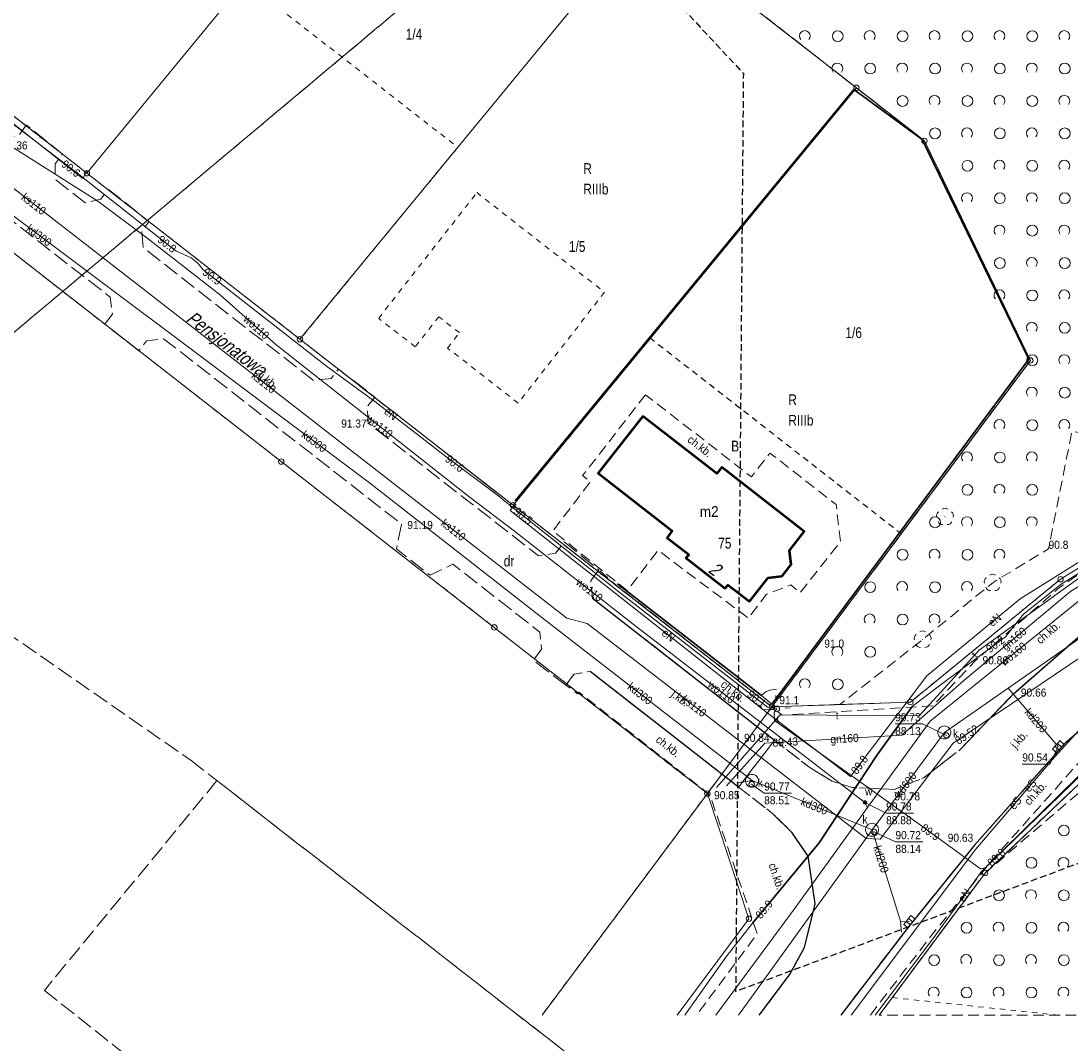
# Model space of a CAD drawing. Header units: metres. Extents: x 6540907 to 6541833, y 5893434 to 5894895.
# Tile 98 of 256: x 6541067 to 6541164, y 5893989 to 5894083. Entities that reach past the tile are written whole.
import ezdxf
from ezdxf.enums import TextEntityAlignment as Align

# ---------------------------------------------------------------- set-up
doc = ezdxf.new("R2010")
doc.units = ezdxf.units.M
doc.header["$MEASUREMENT"] = 0
for name, pattern in [('1.0_0.5', [1.5, 1, -0.5]), ('1.5_0.5', [2, 1.5, -0.5]), ('2', [0.9, 0.6, -0.3]), ('219-500', [0, 0]), ('egkk-500', [2, 1.5, -0.5]), ('egug-500', [1, 0.5, -0.5]), ('otof_500', [0, 0])]:
    doc.linetypes.add(name, pattern=pattern)
doc.layers.get('0').update_dxf_attribs({"color": 2, "linetype": 'CONTINUOUS', "lineweight": 5})
for name, color, linetype, lineweight in [('202-punkt graniczny', 251, 'CONTINUOUS', 9), ('203-punkt graniczny', 251, 'CONTINUOUS', 9), ('209-oznaczenie konturu klasyfikacyjnego', 251, 'CONTINUOUS', 9), ('210-oznaczenie konturu użytku gruntowego', 251, 'CONTINUOUS', 9), ('211-numer działki ewidencyjnej', 156, 'CONTINUOUS', 9), ('217-kontur klasyfikacyjny', 251, 'CONTINUOUS', 9), ('218-kontur użytku gruntowego', 251, 'CONTINUOUS', 9), ('219-działka ewidencyjna', 152, 'CONTINUOUS', 18), ('238-Punkt adresowy budynku', 251, 'CONTINUOUS', 9), ('312-budynek ewidencyjny', 251, 'CONTINUOUS', 9), ('312-oznaczenie budynku ewidencyjnego', 251, 'CONTINUOUS', 9), ('312-oznaczenie budynku ewidencyjnego-Atr117', 251, 'CONTINUOUS', 9), ('994-Nazwa ulicy', 251, 'CONTINUOUS', 9), ('chodnik', 251, 'CONTINUOUS', 9), ('chodnik-Atr17', 251, 'CONTINUOUS', 9), ('drzewo liściaste', 251, 'CONTINUOUS', 9), ('furtka', 251, 'CONTINUOUS', 9), ('jezdnia', 251, 'CONTINUOUS', 9), ('jezdnia-Atr17', 251, 'CONTINUOUS', 9), ('kratka ściekowa', 251, 'CONTINUOUS', 9), ('krawężnik', 251, 'CONTINUOUS', 9), ('latarnia', 251, 'CONTINUOUS', 9), ('obudowa ochronna przewodu', 251, 'CONTINUOUS', 9), ('ogrodzenie trwałe', 251, 'CONTINUOUS', 9), ('pikieta naturalna', 251, 'CONTINUOUS', 9), ('pikieta naturalna-Atr2', 251, 'CONTINUOUS', 9), ('pikieta sztuczna', 251, 'CONTINUOUS', 9), ('pikieta sztuczna-Atr2', 251, 'CONTINUOUS', 9), ('przewód elektroenergetyczny podziemny', 251, 'CONTINUOUS', 9), ('przewód elektroenergetyczny podziemny-Atr1', 251, 'CONTINUOUS', 9), ('przewód gazowy', 251, 'CONTINUOUS', 9), ('przewód gazowy-Atr1', 251, 'CONTINUOUS', 9), ('przewód kanalizacyjny', 251, 'CONTINUOUS', 9), ('przewód kanalizacyjny-Atr1', 251, 'CONTINUOUS', 9), ('przewód telekomunikacyjny podziemny', 251, 'CONTINUOUS', 9), ('przewód telekomunikacyjny podziemny-Atr1', 251, 'CONTINUOUS', 9), ('przewód wodociągowy', 251, 'CONTINUOUS', 9), ('przewód wodociągowy-Atr1', 251, 'CONTINUOUS', 9), ('Punkt budynku', 251, 'CONTINUOUS', 9), ('rzędna', 251, 'CONTINUOUS', 9), ('rzędna-Atr2', 251, 'CONTINUOUS', 9), ('rzędna-Atr3', 251, 'CONTINUOUS', 9), ('studnia kanalizacyjna', 251, 'CONTINUOUS', 9), ('studnia kanalizacyjna-Atr17', 251, 'CONTINUOUS', 9), ('właz do komory lub kanału - okrągły', 251, 'CONTINUOUS', 9), ('właz do komory lub kanału - okrągły-Atr17', 251, 'CONTINUOUS', 9), ('zadrzewienie  zakrzewienie', 252, 'CONTINUOUS', 15), ('Zakres', 252, 'CONTINUOUS', 15), ('zasuwa lub zawór', 252, 'CONTINUOUS', 15), ('zasuwa lub zawór-Atr17', 252, 'CONTINUOUS', 15)]:
    doc.layers.add(name, color=color, linetype=linetype, lineweight=lineweight)
doc.styles.get("Standard").update_dxf_attribs({"font": 'Arial', "width": 0.75})
doc.linetypes.add('902-500', pattern='A,3.75,0,[1,ksztalty.shx,S=0.5,R=0,X=0,Y=0],3.75', length=7.5)

# ---------------------------------------------------------------- blocks, each defined once
blk = doc.blocks.new('PUNKTBUD')
at = {"color": 0}
blk.add_circle((0, 0), 0.045, dxfattribs=at)
blk = doc.blocks.new('202')
at = {"color": 0, "linetype": 'Continuous', "lineweight": 0}
blk.add_circle((0, 0), 0.25, dxfattribs=at)
blk = doc.blocks.new('203')
at = {"linetype": 'Continuous', "lineweight": 0}
h = blk.add_hatch(color=0, dxfattribs=at)
edge = h.paths.add_edge_path()
edge.add_arc((0, 0), 0.045, 0, 360)
blk = doc.blocks.new('US22')
at = {"color": 0, "linetype": 'Continuous', "lineweight": 13}
blk.add_circle((0, 0), 0.25, dxfattribs=at)
blk = doc.blocks.new('PW01')
at = {"linetype": 'Continuous', "lineweight": 13}
h = blk.add_hatch(color=0, dxfattribs=at)
edge = h.paths.add_edge_path()
edge.add_arc((0, 0), 0.045, 0, 360)
blk = doc.blocks.new('SM01')
at = {"color": 0, "linetype": 'Continuous', "lineweight": 13}
for p, q in [((-0.53, 0.531), (-0.883, 0.884)), ((0.531, 0.531), (0.884, 0.884)), ((-0.53, -0.53), (-0.883, -0.883)), ((0.531, -0.53), (0.884, -0.883))]:
    blk.add_line(p, q, dxfattribs=at)
blk.add_circle((0, 0), 0.25, dxfattribs=at)
blk = doc.blocks.new('US05')
at = {"color": 0, "linetype": 'Continuous', "lineweight": 13}
for p, q in [((-0.525, -0.25), (-0.525, 0.25)), ((-0.525, 0.25), (-0.175, 0.25)), ((-0.175, -0.25), (-0.175, 0.25)), ((-0.175, 0.25), (0.175, 0.25)), ((0.175, -0.25), (0.175, 0.25)), ((0.175, 0.25), (0.525, 0.25)), ((0.525, -0.25), (0.525, 0.25)), ((-0.525, -0.25), (-0.175, -0.25)), ((-0.175, -0.25), (0.175, -0.25)), ((0.175, -0.25), (0.525, -0.25))]:
    blk.add_line(p, q, dxfattribs=at)
blk = doc.blocks.new('US25')
at = {"linetype": 'Continuous', "lineweight": 0}
h = blk.add_hatch(color=0, dxfattribs=at)
edge = h.paths.add_edge_path()
edge.add_arc((0, 0), 0.2, 0, 360)
blk = doc.blocks.new('OK04')
at = {"color": 0, "linetype": 'Continuous', "lineweight": 0}
blk.add_arc((1.5, 0.001), 1.5, 120, 180, dxfattribs=at)
blk = doc.blocks.new('OTZK1')
at = {"color": 0, "linetype": 'Continuous'}
blk.add_circle((0, 0), 0.5, dxfattribs=at)
blk = doc.blocks.new('OTZK2')
at = {"color": 0, "linetype": 'Continuous'}
blk.add_arc((0, 0), 0.5, 318.85, 221.162, dxfattribs=at)
blk = doc.blocks.new('OP021')
at = {"linetype": 'Continuous', "lineweight": 13}
h = blk.add_hatch(color=0, dxfattribs=at)
edge = h.paths.add_edge_path()
edge.add_arc((0, 0), 0.05, 0, 360)
at = {"color": 0, "linetype": 'Continuous', "lineweight": 13}
for centre, start, end in [((-0.38, 0.124), 121.308, 202.548), ((0, 0.4), 49.272, 130.728), ((0.38, 0.124), 337.452, 58.692), ((-0.235, -0.324), 193.221, 274.871), ((0.235, -0.324), 265.129, 346.779)]:
    blk.add_arc(centre, 0.4, start, end, dxfattribs=at)

msp = doc.modelspace()

# ---------------------------------------------------------------- linework, layer by layer
at = {"layer": '217-kontur klasyfikacyjny', "linetype": 'egkk-500', "lineweight": 18, "flags": 128}
for points in [[(6541047.48, 5894039.214), (6541127.2, 5894106.104)], [(6541127.2, 5894106.104), (6541047.48, 5894039.214)], [(6541053.56, 5894034.984), (6541082.28, 5894015.024)], [(6541082.28, 5894015.024), (6541084.67, 5894013.164)], [(6541084.67, 5894013.164), (6541068.7, 5893993.744)], [(6541084.67, 5894013.164), (6541104.39, 5893997.794)], [(6541104.39, 5893997.794), (6541084.67, 5894013.164)], [(6541104.39, 5893997.794), (6541124.11, 5893982.424)], [(6541124.11, 5893982.424), (6541104.39, 5893997.794)], [(6541068.7, 5893993.744), (6541088.3, 5893978.214)]]:
    msp.add_lwpolyline(points, dxfattribs=at)
at = {"layer": '218-kontur użytku gruntowego', "linetype": 'egug-500', "lineweight": 18, "flags": 128}
for points in [[(6541124.11, 5894092.658), (6541143.83, 5894077.298)], [(6541143.83, 5894077.298), (6541124.11, 5894092.658)], [(6541087.23, 5894087.158), (6541106.95, 5894071.788)], [(6541072.63, 5894069.388), (6541056.26, 5894082.158)], [(6541143.83, 5894077.298), (6541124.77, 5894054.108)], [(6541124.77, 5894054.108), (6541143.83, 5894077.298)], [(6541150.13, 5894072.378), (6541143.83, 5894077.298)], [(6541143.83, 5894077.298), (6541150.13, 5894072.378)], [(6541159.93, 5894052.058), (6541150.13, 5894072.378)], [(6541150.13, 5894072.378), (6541159.93, 5894052.058)], [(6541106.95, 5894071.788), (6541092.35, 5894054.018)], [(6541055.98, 5894069.688), (6541068.79, 5894059.708)], [(6541092.35, 5894054.018), (6541072.63, 5894069.388)], [(6541099.63, 5894055.948), (6541108.7, 5894067.588)], [(6541108.7, 5894067.588), (6541120.53, 5894058.368)], [(6541068.79, 5894059.708), (6541070.89, 5894058.068)], [(6541070.89, 5894058.068), (6541090.61, 5894042.698)], [(6541120.53, 5894058.368), (6541112.54, 5894048.108)], [(6541103.02, 5894053.308), (6541099.63, 5894055.948)], [(6541105.2, 5894056.108), (6541103.02, 5894053.308)], [(6541107.1, 5894054.628), (6541105.2, 5894056.108)], [(6541112.07, 5894038.648), (6541092.35, 5894054.018)], [(6541092.35, 5894054.018), (6541112.07, 5894038.648)], [(6541105.99, 5894053.208), (6541107.1, 5894054.628)], [(6541124.77, 5894054.108), (6541112.07, 5894038.648)], [(6541112.07, 5894038.648), (6541124.77, 5894054.108)], [(6541147.98, 5894036.018), (6541124.77, 5894054.108)], [(6541124.77, 5894054.108), (6541147.98, 5894036.018)], [(6541112.54, 5894048.108), (6541105.99, 5894053.208)], [(6541147.98, 5894036.018), (6541159.93, 5894052.058)], [(6541159.93, 5894052.058), (6541147.98, 5894036.018)], [(6541090.61, 5894042.698), (6541110.33, 5894027.338)], [(6541162.72, 5894031.808), (6541179.97, 5894042.418)], [(6541179.97, 5894042.418), (6541162.72, 5894031.808)], [(6541112.07, 5894038.648), (6541136.02, 5894019.988)], [(6541136.02, 5894019.988), (6541112.07, 5894038.648)], [(6541136.02, 5894019.988), (6541147.98, 5894036.018)], [(6541147.98, 5894036.018), (6541136.02, 5894019.988)], [(6541148.83, 5894020.428), (6541162.72, 5894031.808)], [(6541162.72, 5894031.808), (6541148.83, 5894020.428)], [(6541110.33, 5894027.338), (6541130.04, 5894011.958)], [(6541130.04, 5894011.958), (6541136.02, 5894019.988)], [(6541136.02, 5894019.988), (6541130.04, 5894011.958)], [(6541136.02, 5894019.988), (6541148.83, 5894020.428)], [(6541148.83, 5894020.428), (6541136.02, 5894019.988)], [(6541171.87, 5894019.918), (6541155.74, 5894004.608)], [(6541155.74, 5894004.608), (6541171.87, 5894019.918)], [(6541130.04, 5894011.958), (6541118.24, 5893996.128)], [(6541155.74, 5894004.608), (6541147.15, 5893993.078)], [(6541147.15, 5893993.078), (6541155.74, 5894004.608)], [(6541118.24, 5893996.128), (6541114.758, 5893991.458)], [(6541145.942, 5893991.458), (6541147.15, 5893993.078)], [(6541147.15, 5893993.078), (6541162.454, 5893991.458)]]:
    msp.add_lwpolyline(points, dxfattribs=at)
at = {"layer": '219-działka ewidencyjna', "linetype": '219-500', "lineweight": 18, "flags": 128}
for points in [[(6541104.39, 5894108.028), (6541072.63, 5894069.388)], [(6541124.11, 5894092.658), (6541092.35, 5894054.018)], [(6541143.83, 5894077.298), (6541124.11, 5894092.658)], [(6541072.63, 5894069.388), (6541056.26, 5894082.158)], [(6541143.83, 5894077.298), (6541112.07, 5894038.648)], [(6541150.13, 5894072.378), (6541143.83, 5894077.298)], [(6541159.93, 5894052.058), (6541150.13, 5894072.378)], [(6541070.89, 5894058.068), (6541055.98, 5894069.688)], [(6541092.35, 5894054.018), (6541072.63, 5894069.388)], [(6541090.61, 5894042.698), (6541070.89, 5894058.068)], [(6541112.07, 5894038.648), (6541092.35, 5894054.018)], [(6541159.93, 5894052.058), (6541136.02, 5894019.988)], [(6541110.33, 5894027.338), (6541090.61, 5894042.698)], [(6541179.97, 5894042.418), (6541162.72, 5894031.808)], [(6541136.02, 5894019.988), (6541112.07, 5894038.648)], [(6541162.72, 5894031.808), (6541148.83, 5894020.428)], [(6541130.04, 5894011.958), (6541110.33, 5894027.338)], [(6541136.02, 5894019.988), (6541130.04, 5894011.958)], [(6541148.83, 5894020.428), (6541136.02, 5894019.988)], [(6541171.87, 5894019.918), (6541155.74, 5894004.608)], [(6541130.04, 5894011.958), (6541114.756, 5893991.458)], [(6541133.89, 5894000.378), (6541130.04, 5894011.958)], [(6541155.74, 5894004.608), (6541145.939, 5893991.458)], [(6541133.89, 5894000.378), (6541127.242, 5893991.458)]]:
    msp.add_lwpolyline(points, dxfattribs=at)
at = {"layer": '312-budynek ewidencyjny', "linetype": 'Continuous', "lineweight": 50, "flags": 128}
for points in [[(6541119.93, 5894041.588), (6541124.1, 5894046.898)], [(6541124.1, 5894046.898), (6541130.94, 5894041.598)], [(6541130.94, 5894041.598), (6541131.41, 5894042.188)], [(6541131.41, 5894042.188), (6541139.01, 5894036.268)], [(6541126.79, 5894036.248), (6541119.93, 5894041.588)], [(6541126.31, 5894035.608), (6541126.79, 5894036.248)], [(6541128.33, 5894034.058), (6541126.31, 5894035.608)], [(6541139.01, 5894036.268), (6541137.62, 5894034.478)], [(6541137.62, 5894034.478), (6541137.77, 5894033.168)], [(6541128.06, 5894033.738), (6541128.33, 5894034.058)], [(6541131.67, 5894030.958), (6541128.06, 5894033.738)], [(6541137.77, 5894033.168), (6541136.89, 5894032.058)], [(6541135.61, 5894031.888), (6541133.92, 5894029.728)], [(6541136.89, 5894032.058), (6541135.61, 5894031.888)], [(6541131.92, 5894031.268), (6541131.67, 5894030.958)], [(6541133.92, 5894029.728), (6541131.92, 5894031.268)]]:
    msp.add_lwpolyline(points, dxfattribs=at)
at = {"layer": 'chodnik', "linetype": '1.0_0.5', "lineweight": 18, "flags": 128}
for points in [[(6541199.12, 5894049.018), (6541189.61, 5894045.908), (6541179.93, 5894041.888), (6541170.92, 5894036.798), (6541162.65, 5894031.058), (6541154.81, 5894024.238), (6541150.9, 5894020.078), (6541136.95, 5894019.228), (6541121.68, 5894031.198), (6541119.99, 5894032.668), (6541119.25, 5894031.658), (6541119.41, 5894030.048), (6541136.26, 5894016.898), (6541139.43, 5894014.428), (6541141.59, 5894013.098), (6541143.45, 5894012.528), (6541147.33, 5894012.348), (6541150.08, 5894013.428), (6541153.43, 5894016.038), (6541158.34, 5894021.178), (6541165.19, 5894027.148), (6541173.46, 5894032.878), (6541181.76, 5894037.588), (6541191.42, 5894041.618), (6541200.14, 5894044.468), (6541205.5, 5894045.608), (6541206.25, 5894048.408), (6541206.04, 5894050.438)], [(6541124.32, 5894048.878), (6541118.5, 5894041.398), (6541119.22, 5894040.838), (6541115.75, 5894036.268), (6541122.63, 5894030.748), (6541125.47, 5894034.488), (6541133.84, 5894028.198), (6541135.49, 5894030.388), (6541137.77, 5894031.278), (6541138.62, 5894030.538), (6541142.35, 5894035.268), (6541141.96, 5894038.708), (6541135.83, 5894043.478), (6541134.12, 5894041.278)], [(6541124.1, 5894046.898), (6541130.94, 5894041.598), (6541131.41, 5894042.188), (6541139.01, 5894036.268), (6541137.62, 5894034.478), (6541137.77, 5894033.168), (6541136.89, 5894032.058), (6541135.61, 5894031.888), (6541133.92, 5894029.728), (6541131.92, 5894031.268), (6541131.67, 5894030.958), (6541128.06, 5894033.738), (6541128.33, 5894034.058), (6541126.31, 5894035.608), (6541126.79, 5894036.248), (6541119.93, 5894041.588)]]:
    msp.add_lwpolyline(points, close=True, dxfattribs=at)
for points in [[(6541145.129, 5893991.458), (6541150.53, 5893998.518), (6541156.42, 5894005.838), (6541164.5, 5894014.928), (6541171.72, 5894021.068), (6541180.13, 5894026.708), (6541188.09, 5894030.808), (6541198.21, 5894034.718), (6541209.34, 5894037.328), (6541217.95, 5894038.258), (6541218.69, 5894038.288), (6541218.57, 5894040.458), (6541217.78, 5894040.418), (6541208.97, 5894039.468), (6541197.36, 5894036.718)], [(6541197.36, 5894036.718), (6541187.13, 5894032.768), (6541178.96, 5894028.528), (6541170.33, 5894022.728), (6541163.17, 5894016.658), (6541154.77, 5894007.198), (6541148.56, 5893999.508), (6541142.392, 5893991.458)], [(6541134.848, 5893991.458), (6541137.64, 5893995.188), (6541139.04, 5893997.728), (6541140.01, 5894001.758), (6541139.36, 5894006.158), (6541137.9, 5894008.328), (6541136.11, 5894010.098), (6541132.93, 5894012.568), (6541119.19, 5894023.268), (6541117.72, 5894023.008), (6541116.94, 5894022.008), (6541118.04, 5894021.198), (6541118.15, 5894021.348), (6541130.27, 5894011.848), (6541134.66, 5893998.978), (6541129.036, 5893991.458)]]:
    msp.add_lwpolyline(points, dxfattribs=at)
at = {"layer": 'furtka', "linetype": 'otof_500', "lineweight": 18, "flags": 128}
msp.add_lwpolyline([(6541135.04, 5894021.028), (6541136, 5894020.248)], dxfattribs=at)
at = {"layer": 'jezdnia', "linetype": '1.5_0.5', "lineweight": 18, "flags": 128}
msp.add_lwpolyline([(6541041.53, 5894072.068), (6541026.95, 5894054.308), (6540999.72, 5894021.168), (6540998.02, 5894019.678), (6541003.02, 5894016.608), (6541031.39, 5894051.108), (6541047.22, 5894070.388), (6541049.6, 5894072.448), (6541052.04, 5894073.128), (6541054.87, 5894072.908), (6541056.75, 5894071.988), (6541057.52, 5894071.418), (6541057.7, 5894069.788), (6541057.11, 5894069.008), (6541056.99, 5894068.868), (6541060.19, 5894066.318), (6541060.31, 5894066.488), (6541060.94, 5894067.298), (6541062.33, 5894067.628), (6541074.79, 5894057.918), (6541075, 5894056.328), (6541074.34, 5894055.508), (6541074.29, 5894055.418), (6541077.44, 5894052.948), (6541077.51, 5894053.048), (6541078.15, 5894053.868), (6541079.73, 5894054.068), (6541101.76, 5894036.898), (6541101.27, 5894034.628), (6541104.4, 5894032.168), (6541106.49, 5894033.208), (6541114.53, 5894026.908), (6541114.7, 5894025.318), (6541114.13, 5894024.568), (6541113.94, 5894024.308), (6541116.94, 5894022.008), (6541117.72, 5894023.008), (6541119.19, 5894023.268), (6541132.93, 5894012.568), (6541136.26, 5894016.898), (6541119.41, 5894030.048), (6541119.25, 5894031.658), (6541119.99, 5894032.668), (6541116.78, 5894035.258), (6541116.67, 5894035.088), (6541115.98, 5894034.208), (6541114.43, 5894033.958), (6541098.67, 5894046.248), (6541098.56, 5894047.768), (6541099.26, 5894048.668), (6541095.92, 5894051.258), (6541095.79, 5894051.098), (6541095.23, 5894050.398), (6541093.61, 5894050.188), (6541077.83, 5894062.508), (6541077.71, 5894064.018), (6541078.32, 5894064.858), (6541078.37, 5894064.928), (6541074.62, 5894067.888), (6541074.55, 5894067.808), (6541073.93, 5894066.988), (6541072.48, 5894066.658), (6541069.72, 5894068.798), (6541069.69, 5894070.248), (6541070.33, 5894071.108), (6541070.38, 5894071.158), (6541067.05, 5894073.848), (6541066.96, 5894073.728), (6541066.32, 5894072.898), (6541064.91, 5894072.568), (6541052.77, 5894081.968), (6541051.51, 5894082.348), (6541050.65, 5894082.278), (6541048.98, 5894081.128)], close=True, dxfattribs=at)
for points in [[(6541206, 5894051.908), (6541206.04, 5894050.438), (6541206.25, 5894048.408), (6541205.5, 5894045.608), (6541200.14, 5894044.468), (6541191.42, 5894041.618), (6541181.76, 5894037.588), (6541173.46, 5894032.878), (6541165.19, 5894027.148), (6541158.34, 5894021.178), (6541153.43, 5894016.038), (6541150.08, 5894013.428), (6541147.33, 5894012.348), (6541143.45, 5894012.528), (6541141.59, 5894013.098), (6541139.43, 5894014.428), (6541136.26, 5894016.898), (6541132.93, 5894012.568), (6541136.11, 5894010.098), (6541137.9, 5894008.328), (6541139.36, 5894006.158), (6541140.01, 5894001.758), (6541139.04, 5893997.728), (6541137.64, 5893995.188), (6541134.848, 5893991.458)], [(6541142.392, 5893991.458), (6541148.56, 5893999.508), (6541154.77, 5894007.198), (6541163.17, 5894016.658), (6541170.33, 5894022.728), (6541178.96, 5894028.528), (6541187.13, 5894032.768), (6541197.36, 5894036.718), (6541208.97, 5894039.468), (6541217.78, 5894040.418), (6541218.57, 5894040.458), (6541219.21, 5894047.098), (6541217.09, 5894046.988), (6541211.95, 5894046.538), (6541210.46, 5894049.018), (6541210.23, 5894051.028), (6541210.23, 5894052.038), (6541206, 5894051.908)]]:
    msp.add_lwpolyline(points, dxfattribs=at)
at = {"layer": 'krawężnik', "linetype": 'Continuous', "lineweight": 25, "flags": 128}
for points in [[(6541153.43, 5894016.038), (6541158.34, 5894021.178), (6541165.19, 5894027.148), (6541173.46, 5894032.878), (6541181.76, 5894037.588), (6541191.42, 5894041.618), (6541200.14, 5894044.468), (6541205.5, 5894045.608)], [(6541279.4, 5894013.388), (6541279.37, 5894017.008), (6541278.26, 5894020.218), (6541276.41, 5894022.208), (6541266.58, 5894028.688), (6541263.31, 5894030.538), (6541255.1, 5894034.328), (6541247.64, 5894036.818), (6541240.93, 5894038.668), (6541234.58, 5894039.738), (6541228.82, 5894040.298), (6541218.57, 5894040.458), (6541217.78, 5894040.418), (6541208.97, 5894039.468), (6541197.36, 5894036.718), (6541187.13, 5894032.768), (6541178.96, 5894028.528), (6541170.33, 5894022.728), (6541163.17, 5894016.658), (6541154.77, 5894007.198), (6541148.56, 5893999.508), (6541142.392, 5893991.458)], [(6541119.41, 5894030.048), (6541136.26, 5894016.898)], [(6541132.93, 5894012.568), (6541119.19, 5894023.268)], [(6541134.848, 5893991.458), (6541137.64, 5893995.188), (6541139.04, 5893997.728), (6541140.01, 5894001.758), (6541139.36, 5894006.158), (6541137.9, 5894008.328), (6541136.11, 5894010.098)]]:
    msp.add_lwpolyline(points, dxfattribs=at)
at = {"layer": 'obudowa ochronna przewodu', "linetype": 'Continuous', "lineweight": 35, "flags": 128}
msp.add_lwpolyline([(6541149.01, 5894020.068), (6541145.75, 5894015.538), (6541140.38, 5894007.408), (6541134.26, 5893999.998)], dxfattribs=at)
at = {"layer": 'ogrodzenie trwałe', "linetype": '902-500', "lineweight": 35, "flags": 128}
for points in [[(6541112.25, 5894039.058), (6541143.6, 5894077.128), (6541149.92, 5894072.498), (6541159.79, 5894052.178), (6541136, 5894020.248)], [(6541135.04, 5894021.028), (6541121.72, 5894031.368)]]:
    msp.add_lwpolyline(points, dxfattribs=at)
at = {"layer": 'przewód elektroenergetyczny podziemny', "linetype": 'Continuous', "lineweight": 18, "flags": 128}
for points in [[(6541072.67, 5894069.618), (6541072.26, 5894068.908), (6541055.45, 5894082.148), (6541055.18, 5894088.528), (6541055.15, 5894089.228), (6541054.28, 5894090.218), (6541069.58, 5894108.828), (6541083.36, 5894125.338), (6541055.67, 5894144.768), (6541038.81, 5894156.528), (6541031.44, 5894160.888), (6541029.78, 5894162.028), (6541014.23, 5894173.448), (6541030.59, 5894190.208), (6541028.76, 5894192.198), (6541026.19, 5894194.998), (6541020.78, 5894200.868)], [(6541167.78, 5894016.908), (6541155.74, 5894005.088), (6541155.31, 5894005.008), (6541149.84, 5894008.988), (6541136.26, 5894018.718), (6541136.21, 5894019.478), (6541136.47, 5894019.808), (6541135.62, 5894019.948), (6541121.84, 5894030.648), (6541111.45, 5894038.898), (6541111.16, 5894039.148), (6541110.87, 5894039.408), (6541105.83, 5894043.168), (6541099.28, 5894048.268), (6541094.81, 5894051.518), (6541083.4, 5894060.438), (6541082.9, 5894061.048), (6541082.59, 5894061.308), (6541082.28, 5894061.568), (6541080.86, 5894062.198), (6541071.98, 5894069.198), (6541062.73, 5894076.258)], [(6541218.15, 5894059.188), (6541217.84, 5894053.908), (6541215.85, 5894053.698), (6541213.86, 5894053.488), (6541207.93, 5894052.858), (6541200.66, 5894050.518), (6541179.78, 5894043.018), (6541158.98, 5894029.978), (6541150.35, 5894022.848), (6541143.3, 5894013.548), (6541135.56, 5894019.428), (6541111.8, 5894038.158), (6541112.22, 5894038.728)], [(6541216.55, 5894058.218), (6541216.33, 5894053.528), (6541216.25, 5894051.458), (6541198.79, 5894047.218), (6541193.86, 5894045.668), (6541190.33, 5894045.968), (6541180.21, 5894042.108), (6541171.72, 5894036.888), (6541162.78, 5894031.358), (6541159.28, 5894028.578), (6541157.62, 5894026.478), (6541152.06, 5894022.358), (6541149.01, 5894020.068), (6541145.75, 5894015.538), (6541140.38, 5894007.408), (6541134.26, 5893999.998), (6541131.74, 5893996.818), (6541127.95, 5893991.458)], [(6541143.349, 5893991.458), (6541154.86, 5894006.798), (6541162.15, 5894015.328), (6541164.41, 5894017.808), (6541167.54, 5894020.288), (6541172.17, 5894023.128), (6541184.08, 5894030.198), (6541188.79, 5894032.608), (6541192.98, 5894034.448), (6541197.82, 5894036.078), (6541202.55, 5894037.188), (6541214.32, 5894039.228), (6541214.29, 5894042.248)], [(6541214.29, 5894042.248), (6541214.32, 5894039.228), (6541202.55, 5894037.188), (6541197.82, 5894036.078), (6541192.98, 5894034.448), (6541188.79, 5894032.608), (6541184.08, 5894030.198), (6541172.17, 5894023.128), (6541167.54, 5894020.288), (6541164.41, 5894017.808), (6541162.15, 5894015.328), (6541154.86, 5894006.798), (6541143.349, 5893991.458)], [(6541145.57, 5893991.458), (6541151.1, 5893998.748), (6541155.45, 5894004.778), (6541167.88, 5894016.858), (6541167.47, 5894017.488)]]:
    msp.add_lwpolyline(points, dxfattribs=at)
at = {"layer": 'przewód gazowy', "linetype": 'Continuous', "lineweight": 18, "flags": 128}
msp.add_lwpolyline([(6541236.75, 5894056.928), (6541227.56, 5894058.038), (6541220.22, 5894052.968), (6541208.82, 5894050.748), (6541191.43, 5894045.558), (6541171.46, 5894035.368), (6541163.66, 5894030.698), (6541153.77, 5894022.418), (6541148.02, 5894017.378), (6541135.36, 5894016.618), (6541131.8, 5894012.688)], dxfattribs=at)
at = {"layer": 'przewód kanalizacyjny', "linetype": 'Continuous', "lineweight": 18, "flags": 128}
for points in [[(6540987.13, 5894012.488), (6540988.87, 5894012.708), (6540990.07, 5894014.458), (6540994.71, 5894010.938), (6540995.86, 5894011.338), (6541022.49, 5894043.498), (6541050.71, 5894078.768), (6541052.2, 5894078.568), (6541077.6, 5894058.878), (6541117.04, 5894028.198), (6541118.91, 5894027.698), (6541144.72, 5894007.798), (6541146.02, 5894007.728), (6541152.79, 5894016.618), (6541183.85, 5894037.568)], [(6541057.38, 5894071.748), (6541098.79, 5894040.718), (6541114.46, 5894028.468), (6541134.19, 5894013.158), (6541145.28, 5894008.608)], [(6541132.919, 5893991.458), (6541145.28, 5894008.608), (6541151.97, 5894017.618), (6541157.88, 5894021.728), (6541181.23, 5894038.018), (6541212.63, 5894043.168), (6541238.66, 5894047.438), (6541271.97, 5894035.588), (6541290.99, 5894022.108), (6541299.01, 5894016.378), (6541299.89, 5894015.748), (6541311.03, 5894007.808), (6541311.77, 5894007.258), (6541330.11, 5893994.178), (6541333.951, 5893991.458)], [(6541157.88, 5894021.728), (6541162.5, 5894016.308)], [(6541134.19, 5894013.158), (6541132.76, 5894012.968)], [(6541145.28, 5894008.608), (6541147.9, 5894000.158), (6541148, 5893999.128)], [(6541148.75, 5894000.098), (6541147.9, 5894000.158)]]:
    msp.add_lwpolyline(points, dxfattribs=at)
at = {"layer": 'przewód telekomunikacyjny podziemny', "linetype": 'Continuous', "lineweight": 18, "flags": 128}
msp.add_lwpolyline([(6541228.51, 5894059.708), (6541223.97, 5894056.368), (6541219.85, 5894054.178), (6541208.13, 5894051.858), (6541190.94, 5894046.038), (6541175.1, 5894038.378), (6541167.95, 5894034.468), (6541155.18, 5894025.238), (6541149.63, 5894019.168), (6541136.78, 5894019.258), (6541130.89, 5894012.538)], dxfattribs=at)
at = {"layer": 'przewód wodociągowy', "linetype": 'Continuous', "lineweight": 18, "flags": 128}
for points in [[(6541050.97, 5894084.118), (6541061.75, 5894075.818), (6541065.32, 5894072.078), (6541073.65, 5894066.788), (6541078.17, 5894063.398), (6541085, 5894058.088), (6541090.1, 5894053.538), (6541107.98, 5894039.458), (6541112.21, 5894036.268), (6541123.17, 5894027.638), (6541144.62, 5894011.148), (6541144.87, 5894010.678)], [(6541144.87, 5894010.678), (6541150.67, 5894018.658), (6541164.87, 5894030.168), (6541180.52, 5894039.518), (6541192.06, 5894044.268)], [(6541144.87, 5894010.678), (6541138.27, 5894001.518), (6541130.833, 5893991.458)]]:
    msp.add_lwpolyline(points, dxfattribs=at)
at = {"layer": 'rzędna-Atr2', "flags": 128}
for points in [[(6541152.16, 5894017.348), (6541149.95, 5894018.418), (6541147.418, 5894018.418)], [(6541162.5, 5894016.308), (6541161.72, 5894014.698), (6541159.18, 5894014.698)], [(6541134.14, 5894012.838), (6541135.3, 5894012.008), (6541137.833, 5894012.008)], [(6541144.62, 5894011.148), (6541146.58, 5894010.158), (6541149.128, 5894010.158)], [(6541145.46, 5894008.418), (6541147.44, 5894007.508), (6541149.965, 5894007.508)]]:
    msp.add_lwpolyline(points, dxfattribs=at)
at = {"layer": 'studnia kanalizacyjna', "linetype": 'Continuous', "lineweight": 18, "flags": 128}
for points in [[(6541151.52, 5894017.218), (6541151.45, 5894017.318), (6541151.4, 5894017.428), (6541151.37, 5894017.558), (6541151.37, 5894017.678), (6541151.4, 5894017.808), (6541151.45, 5894017.918), (6541151.52, 5894018.018), (6541151.62, 5894018.108), (6541151.73, 5894018.168), (6541151.85, 5894018.208), (6541151.97, 5894018.218), (6541152.09, 5894018.208), (6541152.21, 5894018.168), (6541152.32, 5894018.108), (6541152.42, 5894018.018), (6541152.49, 5894017.918), (6541152.54, 5894017.808), (6541152.57, 5894017.678), (6541152.57, 5894017.558), (6541152.54, 5894017.428), (6541152.49, 5894017.318), (6541152.42, 5894017.218), (6541152.32, 5894017.128), (6541152.21, 5894017.068), (6541152.09, 5894017.028), (6541151.97, 5894017.018), (6541151.85, 5894017.028), (6541151.73, 5894017.068), (6541151.62, 5894017.128)], [(6541133.65, 5894012.838), (6541133.6, 5894012.948), (6541133.57, 5894013.078), (6541133.57, 5894013.198), (6541133.6, 5894013.328), (6541133.65, 5894013.438), (6541133.72, 5894013.538), (6541133.82, 5894013.628), (6541133.93, 5894013.688), (6541134.05, 5894013.728), (6541134.17, 5894013.738), (6541134.29, 5894013.728), (6541134.41, 5894013.688), (6541134.52, 5894013.628), (6541134.62, 5894013.538), (6541134.69, 5894013.438), (6541134.74, 5894013.328), (6541134.77, 5894013.198), (6541134.77, 5894013.078), (6541134.74, 5894012.948), (6541134.69, 5894012.838), (6541134.62, 5894012.738), (6541134.52, 5894012.648), (6541134.41, 5894012.588), (6541134.29, 5894012.548), (6541134.17, 5894012.538), (6541134.05, 5894012.548), (6541133.93, 5894012.588), (6541133.82, 5894012.648), (6541133.72, 5894012.738)], [(6541144.83, 5894008.208), (6541144.76, 5894008.308), (6541144.71, 5894008.418), (6541144.68, 5894008.548), (6541144.68, 5894008.668), (6541144.71, 5894008.798), (6541144.76, 5894008.908), (6541144.83, 5894009.008), (6541144.93, 5894009.098), (6541145.04, 5894009.158), (6541145.16, 5894009.198), (6541145.28, 5894009.208), (6541145.4, 5894009.198), (6541145.52, 5894009.158), (6541145.63, 5894009.098), (6541145.73, 5894009.008), (6541145.8, 5894008.908), (6541145.85, 5894008.798), (6541145.88, 5894008.668), (6541145.88, 5894008.548), (6541145.85, 5894008.418), (6541145.8, 5894008.308), (6541145.73, 5894008.208), (6541145.63, 5894008.118), (6541145.52, 5894008.058), (6541145.4, 5894008.018), (6541145.28, 5894008.008), (6541145.16, 5894008.018), (6541145.04, 5894008.058), (6541144.93, 5894008.118)]]:
    msp.add_lwpolyline(points, close=True, dxfattribs=at)
at = {"layer": 'zadrzewienie  zakrzewienie', "linetype": '1.0_0.5', "lineweight": 18, "flags": 128}
for points in [[(6541104.02, 5894109.078), (6541104.39, 5894108.028), (6541124.11, 5894092.658), (6541143.83, 5894077.298), (6541150.13, 5894072.378), (6541159.93, 5894052.058), (6541136.02, 5894019.988), (6541142.3, 5894020.208), (6541149.96, 5894026.218), (6541156.44, 5894031.478), (6541161.61, 5894034.618), (6541163.77, 5894045.508), (6541175.16, 5894043.078), (6541184.75, 5894052.918), (6541188.16, 5894065.548), (6541174.58, 5894094.828), (6541157.29, 5894128.868), (6541109.14, 5894129.578), (6541113.54, 5894123.578)], [(6541188.64, 5894020.868), (6541168.75, 5894005.918), (6541179.67, 5893991.458), (6541145.94, 5893991.458), (6541155.74, 5894004.608), (6541178.05, 5894023.728), (6541200.19, 5894032.388)]]:
    msp.add_lwpolyline(points, close=True, dxfattribs=at)
at = {"layer": 'Zakres', "linetype": '2', "lineweight": 25, "flags": 128}
msp.add_lwpolyline([(6540930.81, 5894138.998), (6540952.62, 5894104.358), (6541020.61, 5894149.898), (6541060.25, 5894156.888), (6541133.37, 5894078.638), (6541132.66, 5893993.648), (6541235.67, 5894032.198), (6541230.54, 5894073.888), (6541183.33, 5894098.858), (6541196.93, 5894167.598), (6541212.33, 5894173.368), (6541232.27, 5894180.688), (6541273.87, 5894169.588), (6541300.52, 5894171.388), (6541358.25, 5894159.198), (6541525.85, 5894067.408), (6541649.47, 5894053.448), (6541682.61, 5894090.486)], dxfattribs=at)

# ---------------------------------------------------------------- block references
at = {"layer": '202-punkt graniczny', "linetype": 'Continuous', "lineweight": 18}
for p in [(6541143.83, 5894077.298), (6541150.13, 5894072.378), (6541072.63, 5894069.388), (6541092.35, 5894054.018), (6541159.93, 5894052.058), (6541090.61, 5894042.698), (6541112.07, 5894038.648), (6541162.72, 5894031.808), (6541110.33, 5894027.338), (6541136.02, 5894019.988), (6541148.83, 5894020.428), (6541130.04, 5894011.958), (6541155.74, 5894004.608), (6541133.89, 5894000.378)]:
    msp.add_blockref('202', p, dxfattribs=at)
at = {"layer": '203-punkt graniczny', "linetype": 'Continuous', "lineweight": 18}
msp.add_blockref('203', (6541070.89, 5894058.068), dxfattribs=at)
at = {"layer": 'drzewo liściaste', "linetype": 'Continuous', "lineweight": 18}
for p in [(6541152.03, 5894037.578), (6541156.44, 5894031.478), (6541149.96, 5894026.218)]:
    msp.add_blockref('OP021', p, dxfattribs=at)
at = {"layer": 'furtka', "linetype": 'Continuous', "lineweight": 18, "rotation": 320.906}
msp.add_blockref('OK04', (6541135.04, 5894021.028), dxfattribs=at)
at = {"layer": 'kratka ściekowa', "linetype": 'Continuous', "lineweight": 18}
for p, rotation in [((6541162.5, 5894016.308), 48.043), ((6541148.75, 5894000.098), 52.50700000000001)]:
    msp.add_blockref('US05', p, dxfattribs=dict(at, rotation=rotation))
at = {"layer": 'latarnia', "linetype": 'Continuous', "lineweight": 18, "rotation": 49.316}
msp.add_blockref('SM01', (6541136.47, 5894019.808), dxfattribs=at)
at = {"layer": 'pikieta naturalna', "linetype": 'Continuous', "lineweight": 13}
for p in [(6541161.61, 5894034.618), (6541140.34, 5894026.018), (6541136, 5894020.198)]:
    msp.add_blockref('PW01', p, dxfattribs=at)
at = {"layer": 'pikieta sztuczna', "linetype": 'Continuous', "lineweight": 13}
for p in [(6541098.67, 5894046.248), (6541101.76, 5894036.898), (6541154.81, 5894024.238), (6541158.34, 5894021.178), (6541136.26, 5894016.898), (6541147.33, 5894012.348), (6541130.27, 5894011.848), (6541154.77, 5894007.198)]:
    msp.add_blockref('PW01', p, dxfattribs=at)
at = {"layer": 'Punkt budynku', "linetype": 'Continuous', "lineweight": 18}
for p in [(6541124.1, 5894046.898), (6541131.41, 5894042.188), (6541119.93, 5894041.588), (6541130.94, 5894041.598), (6541126.79, 5894036.248), (6541139.01, 5894036.268), (6541126.31, 5894035.608), (6541137.62, 5894034.478), (6541128.06, 5894033.738), (6541128.33, 5894034.058), (6541137.77, 5894033.168), (6541135.61, 5894031.888), (6541136.89, 5894032.058), (6541131.67, 5894030.958), (6541131.92, 5894031.268), (6541133.92, 5894029.728)]:
    msp.add_blockref('PUNKTBUD', p, dxfattribs=at)
at = {"layer": 'rzędna', "linetype": 'Continuous', "lineweight": 18}
for p in [(6541071.98, 5894069.198), (6541082.28, 5894061.568), (6541083.4, 5894060.438), (6541105.83, 5894043.168), (6541111.45, 5894038.898), (6541157.62, 5894026.478), (6541135.62, 5894019.948), (6541152.16, 5894017.348), (6541135.36, 5894016.618), (6541152.79, 5894016.618), (6541162.5, 5894016.308), (6541143.3, 5894013.548), (6541134.14, 5894012.838), (6541144.62, 5894011.148), (6541145.46, 5894008.418), (6541149.84, 5894008.988), (6541155.74, 5894005.088)]:
    msp.add_blockref('PW01', p, dxfattribs=at)
at = {"layer": 'rzędna', "linetype": 'Continuous', "lineweight": 35}
msp.add_blockref('PW01', (6541134.26, 5893999.998), dxfattribs=at)
at = {"layer": 'właz do komory lub kanału - okrągły', "linetype": 'Continuous', "lineweight": 18}
for p in [(6541152.16, 5894017.348), (6541134.14, 5894012.838), (6541145.46, 5894008.418)]:
    msp.add_blockref('US22', p, dxfattribs=at)
at = {"layer": 'zadrzewienie  zakrzewienie', "linetype": 'Continuous', "lineweight": 18}
for name, p in [('OTZK2', (6541139.064, 5894082.085)), ('OTZK1', (6541142.106, 5894082.074)), ('OTZK2', (6541145.064, 5894082.085)), ('OTZK1', (6541148.106, 5894082.074)), ('OTZK2', (6541151.064, 5894082.085)), ('OTZK1', (6541154.106, 5894082.074)), ('OTZK2', (6541157.064, 5894082.085)), ('OTZK1', (6541160.106, 5894082.074)), ('OTZK2', (6541163.064, 5894082.085)), ('OTZK2', (6541142.064, 5894079.085)), ('OTZK1', (6541145.106, 5894079.074)), ('OTZK2', (6541148.064, 5894079.085)), ('OTZK1', (6541151.106, 5894079.074)), ('OTZK2', (6541154.064, 5894079.085)), ('OTZK1', (6541157.106, 5894079.074)), ('OTZK2', (6541160.064, 5894079.085)), ('OTZK1', (6541163.106, 5894079.074)), ('OTZK1', (6541148.106, 5894076.074)), ('OTZK2', (6541151.064, 5894076.085)), ('OTZK1', (6541154.106, 5894076.074)), ('OTZK2', (6541157.064, 5894076.085)), ('OTZK1', (6541160.106, 5894076.074)), ('OTZK2', (6541163.064, 5894076.085)), ('OTZK1', (6541151.106, 5894073.074)), ('OTZK2', (6541154.064, 5894073.085)), ('OTZK1', (6541157.106, 5894073.074)), ('OTZK2', (6541160.064, 5894073.085)), ('OTZK1', (6541163.106, 5894073.074)), ('OTZK1', (6541154.106, 5894070.074)), ('OTZK2', (6541157.064, 5894070.085)), ('OTZK1', (6541160.106, 5894070.074)), ('OTZK2', (6541163.064, 5894070.085)), ('OTZK2', (6541154.064, 5894067.085)), ('OTZK1', (6541157.106, 5894067.074)), ('OTZK2', (6541160.064, 5894067.085)), ('OTZK1', (6541163.106, 5894067.074)), ('OTZK2', (6541157.064, 5894064.085)), ('OTZK1', (6541160.106, 5894064.074)), ('OTZK2', (6541163.064, 5894064.085)), ('OTZK1', (6541157.106, 5894061.074)), ('OTZK2', (6541160.064, 5894061.085)), ('OTZK1', (6541163.106, 5894061.074)), ('OTZK2', (6541157.064, 5894058.085)), ('OTZK1', (6541160.106, 5894058.074)), ('OTZK2', (6541163.064, 5894058.085)), ('OTZK2', (6541160.064, 5894055.085)), ('OTZK1', (6541163.106, 5894055.074)), ('OTZK1', (6541160.106, 5894052.074)), ('OTZK2', (6541163.064, 5894052.085)), ('OTZK2', (6541160.064, 5894049.085)), ('OTZK1', (6541163.106, 5894049.074)), ('OTZK2', (6541157.064, 5894046.085)), ('OTZK1', (6541160.106, 5894046.074)), ('OTZK2', (6541163.064, 5894046.085)), ('OTZK2', (6541154.064, 5894043.085)), ('OTZK1', (6541157.106, 5894043.074)), ('OTZK2', (6541160.064, 5894043.085)), ('OTZK1', (6541154.106, 5894040.074)), ('OTZK2', (6541157.064, 5894040.085)), ('OTZK1', (6541160.106, 5894040.074)), ('OTZK1', (6541151.106, 5894037.074)), ('OTZK2', (6541154.064, 5894037.085)), ('OTZK1', (6541157.106, 5894037.074)), ('OTZK2', (6541160.064, 5894037.085)), ('OTZK1', (6541148.106, 5894034.074)), ('OTZK2', (6541151.064, 5894034.085)), ('OTZK1', (6541154.106, 5894034.074)), ('OTZK2', (6541157.064, 5894034.085)), ('OTZK1', (6541145.106, 5894031.074)), ('OTZK2', (6541148.064, 5894031.085)), ('OTZK1', (6541151.106, 5894031.074)), ('OTZK2', (6541154.064, 5894031.085)), ('OTZK2', (6541145.064, 5894028.085)), ('OTZK1', (6541148.106, 5894028.074)), ('OTZK2', (6541151.064, 5894028.085)), ('OTZK2', (6541142.064, 5894025.085)), ('OTZK1', (6541145.106, 5894025.074)), ('OTZK2', (6541139.064, 5894022.085)), ('OTZK1', (6541142.106, 5894022.074)), ('OTZK1', (6541163.026, 5894008.544)), ('OTZK1', (6541160.026, 5894005.544)), ('OTZK2', (6541162.984, 5894005.555)), ('OTZK1', (6541157.026, 5894002.544)), ('OTZK2', (6541159.984, 5894002.555)), ('OTZK1', (6541163.026, 5894002.544)), ('OTZK1', (6541154.026, 5893999.544)), ('OTZK2', (6541156.984, 5893999.555)), ('OTZK1', (6541160.026, 5893999.544)), ('OTZK2', (6541162.984, 5893999.555)), ('OTZK1', (6541151.026, 5893996.544)), ('OTZK2', (6541153.984, 5893996.555)), ('OTZK1', (6541157.026, 5893996.544)), ('OTZK2', (6541159.984, 5893996.555)), ('OTZK1', (6541163.026, 5893996.544)), ('OTZK2', (6541150.984, 5893993.555)), ('OTZK1', (6541154.026, 5893993.544)), ('OTZK2', (6541156.984, 5893993.555)), ('OTZK1', (6541160.026, 5893993.544)), ('OTZK2', (6541162.984, 5893993.555))]:
    msp.add_blockref(name, p, dxfattribs=at)
at = {"layer": 'zasuwa lub zawór', "linetype": 'Continuous', "lineweight": 18, "rotation": 298.523}
msp.add_blockref('US25', (6541144.62, 5894011.148), dxfattribs=at)

# ---------------------------------------------------------------- texts
at = {"layer": '209-oznaczenie konturu klasyfikacyjnego', "linetype": 'Continuous', "lineweight": 18, "width": 0.79}
for p in [(6541118.56, 5894068.418), (6541137.53, 5894047.018)]:
    msp.add_text('RIIIb', height=1, dxfattribs=at).set_placement(p, align=Align.TOP_LEFT)
at = {"layer": '210-oznaczenie konturu użytku gruntowego', "linetype": 'Continuous', "lineweight": 18, "width": 0.79}
for s, p in [('R', (6541118.56, 5894069.318)), ('R', (6541137.53, 5894047.918)), ('B', (6541132.24, 5894043.628)), ('dr', (6541111.2, 5894032.988))]:
    msp.add_text(s, height=1, dxfattribs=at).set_placement(p)
at = {"layer": '211-numer działki ewidencyjnej', "linetype": 'Continuous', "lineweight": 18, "width": 0.79}
for s, p in [('1/4', (6541102.13, 5894082.758)), ('1/5', (6541117.23, 5894063.108)), ('1/6', (6541142.81, 5894055.128))]:
    msp.add_text(s, height=1, dxfattribs=at).set_placement(p, align=Align.TOP_LEFT)
at = {"layer": '238-Punkt adresowy budynku', "linetype": 'Continuous', "lineweight": 25, "oblique": 15, "width": 0.79}
msp.add_text('2', height=1.25, rotation=323.13, dxfattribs=at).set_placement((6541130.35, 5894032.278), align=Align.CENTER)
at = {"layer": '312-oznaczenie budynku ewidencyjnego', "linetype": 'Continuous', "lineweight": 18, "width": 0.79}
msp.add_text('75', height=1, dxfattribs=at).set_placement((6541131.04, 5894034.638))
at = {"layer": '312-oznaczenie budynku ewidencyjnego-Atr117', "width": 0.9}
msp.add_text('m2', height=1, dxfattribs=at).set_placement((6541130.21, 5894038.068), align=Align.MIDDLE_CENTER)
at = {"layer": '994-Nazwa ulicy', "linetype": 'Continuous', "lineweight": 25, "oblique": 15, "width": 0.79}
msp.add_text('Pensjonatowa', height=1.25, rotation=322.919, dxfattribs=at).set_placement((6541081.72, 5894055.748))
at = {"layer": 'chodnik-Atr17', "width": 0.9}
for rotation, p in [(322.229, (6541128.13, 5894044.588)), (322.229, (6541128.13, 5894044.588)), (41.073, (6541160.86, 5894025.758)), (322.031, (6541131.2, 5894021.928)), (321.909, (6541125.19, 5894016.818)), (321.909, (6541125.19, 5894016.818)), (48.366, (6541159.83, 5894010.808)), (48.366, (6541159.83, 5894010.808)), (288.834, (6541135.68, 5894005.378)), (288.834, (6541135.68, 5894005.378))]:
    msp.add_text('ch.kb.', height=0.75, rotation=rotation, dxfattribs=at).set_placement(p)
at = {"layer": 'jezdnia-Atr17', "width": 0.9}
for rotation, p in [(322.068, (6541088.57, 5894050.398)), (322.031, (6541126.62, 5894021.018)), (48.396, (6541158.59, 5894016.068)), (48.396, (6541158.59, 5894016.068))]:
    msp.add_text('j.kb.', height=0.75, rotation=rotation, dxfattribs=at).set_placement(p)
at = {"layer": 'pikieta naturalna-Atr2', "width": 0.9}
for s, p in [('90.8', (6541161.61, 5894034.618)), ('91.0', (6541140.86, 5894025.468)), ('91.1', (6541136.7, 5894020.238))]:
    msp.add_text(s, height=0.75, dxfattribs=at).set_placement(p)
at = {"layer": 'pikieta sztuczna-Atr2', "width": 0.9}
for s, p in [('91.36', (6541064.79, 5894071.588)), ('91.37', (6541096.16, 5894045.838)), ('91.19', (6541102.28, 5894036.448)), ('90.86', (6541155.5, 5894023.928)), ('90.66', (6541159.05, 5894020.938)), ('90.84', (6541133.44, 5894016.748)), ('90.85', (6541130.66, 5894011.438)), ('90.78', (6541147.36, 5894011.328)), ('90.63', (6541152.28, 5894007.498))]:
    msp.add_text(s, height=0.75, dxfattribs=at).set_placement(p)
at = {"layer": 'przewód elektroenergetyczny podziemny-Atr1', "width": 0.9}
for s, rotation, p in [('eN', 322.095, (6541100.29, 5894047.488)), ('eN', 39.563, (6541156.16, 5894027.648)), ('eN', 321.751, (6541125.97, 5894026.988)), ('eS', 49.482, (6541159.53, 5894012.268)), ('eS', 49.482, (6541158.15, 5894010.648)), ('eN', 54.194, (6541153.48, 5894002.048)), ('eN', 54.194, (6541153.48, 5894002.048))]:
    msp.add_text(s, height=0.75, rotation=rotation, dxfattribs=at).set_placement(p, align=Align.MIDDLE_LEFT)
at = {"layer": 'przewód gazowy-Atr1', "width": 0.9}
for rotation, p in [(39.936, (6541157.4, 5894025.458)), (3.435, (6541141.42, 5894016.978))]:
    msp.add_text('gn160', height=0.75, rotation=rotation, dxfattribs=at).set_placement(p, align=Align.MIDDLE_LEFT)
at = {"layer": 'przewód kanalizacyjny-Atr1', "width": 0.9}
for s, rotation, p in [('ks110', 322.217, (6541066.72, 5894067.308)), ('kd300', 323.154, (6541067.18, 5894064.408)), ('ks110', 322.121, (6541088, 5894050.788)), ('kd300', 323.154, (6541092.64, 5894045.328)), ('ks110', 322.121, (6541105.55, 5894037.138)), ('kd300', 322.189, (6541122.8, 5894021.998)), ('ks110', 322.367, (6541127.82, 5894020.828)), ('kd200', 310.444, (6541159.61, 5894019.698)), ('kd600', 53.406, (6541147.63, 5894011.768)), ('kd300', 337.692, (6541138.76, 5894011.278)), ('kd200', 287.226, (6541145.74, 5894007.118))]:
    msp.add_text(s, height=0.75, rotation=rotation, dxfattribs=at).set_placement(p, align=Align.MIDDLE_LEFT)
at = {"layer": 'przewód telekomunikacyjny podziemny-Atr1', "width": 0.9}
for rotation, p in [(47.562, (6541154.69, 5894024.698)), (359.599, (6541141.92, 5894019.218))]:
    msp.add_text('t', height=0.75, rotation=rotation, dxfattribs=at).set_placement(p, align=Align.MIDDLE_LEFT)
at = {"layer": 'przewód wodociągowy-Atr1', "width": 0.9}
for s, rotation, p in [('wo110', 318.262, (6541087.27, 5894056.068)), ('wo110', 321.78, (6541098.61, 5894046.838)), ('wo110', 321.783, (6541118.04, 5894031.678)), ('wo160', 39.026, (6541157.27, 5894024.008)), ('wo110', 322.448, (6541130.23, 5894022.208))]:
    msp.add_text(s, height=0.75, rotation=rotation, dxfattribs=at).set_placement(p, align=Align.MIDDLE_LEFT)
at = {"layer": 'rzędna-Atr2', "width": 0.9}
for s, rotation, p in [('90.6', 322.647, (6541070.43, 5894070.378)), ('90.8', 321.751, (6541079.33, 5894063.398)), ('90.9', 323.114, (6541083.49, 5894060.368)), ('90.6', 322.125, (6541105.94, 5894043.078)), ('90.5', 321.555, (6541112.29, 5894038.238)), ('90.2', 36.539, (6541155.95, 5894025.238)), ('90.1', 322.171, (6541133.88, 5894021.298)), ('89.43', 3.435, (6541136.07, 5894016.658)), ('89.8', 52.835, (6541143.57, 5894013.898)), ('89.9', 323.96, (6541149.93, 5894008.928)), ('89.8', 43.065, (6541156.11, 5894005.428)), ('89.9', 50.446, (6541134.71, 5894000.538))]:
    msp.add_text(s, height=0.75, rotation=rotation, dxfattribs=at).set_placement(p, align=Align.MIDDLE_LEFT)
for s, p in [('90.73', (6541147.418, 5894018.426)), ('90.54', (6541159.18, 5894014.706)), ('90.77', (6541135.3, 5894012.016)), ('90.78', (6541146.58, 5894010.166)), ('90.72', (6541147.44, 5894007.516))]:
    msp.add_text(s, height=0.75, dxfattribs=at).set_placement(p, align=Align.BOTTOM_LEFT)
msp.add_text('89.52', height=0.75, rotation=33.999, dxfattribs=at).set_placement((6541153.28, 5894016.448))
at = {"layer": 'rzędna-Atr3', "width": 0.9}
for s, p in [('88.13', (6541147.418, 5894017.15)), ('88.51', (6541135.3, 5894010.74)), ('88.88', (6541146.58, 5894008.891)), ('88.14', (6541147.44, 5894006.24))]:
    msp.add_text(s, height=0.75, dxfattribs=at).set_placement(p, align=Align.BOTTOM_LEFT)
at = {"layer": 'studnia kanalizacyjna-Atr17', "width": 0.9}
for p in [(6541152.77, 5894017.158), (6541134.71, 5894012.578), (6541144.39, 5894009.188)]:
    msp.add_text('k', height=0.75, dxfattribs=at).set_placement(p)
at = {"layer": 'właz do komory lub kanału - okrągły-Atr17', "width": 0.9}
for p in [(6541152.77, 5894017.158), (6541134.71, 5894012.578), (6541144.39, 5894009.188)]:
    msp.add_text('k', height=0.75, dxfattribs=at).set_placement(p)
at = {"layer": 'zasuwa lub zawór-Atr17', "width": 0.9}
msp.add_text('w', height=0.75, dxfattribs=at).set_placement((6541144.63, 5894011.788))

doc.saveas('drawing.dxf')
